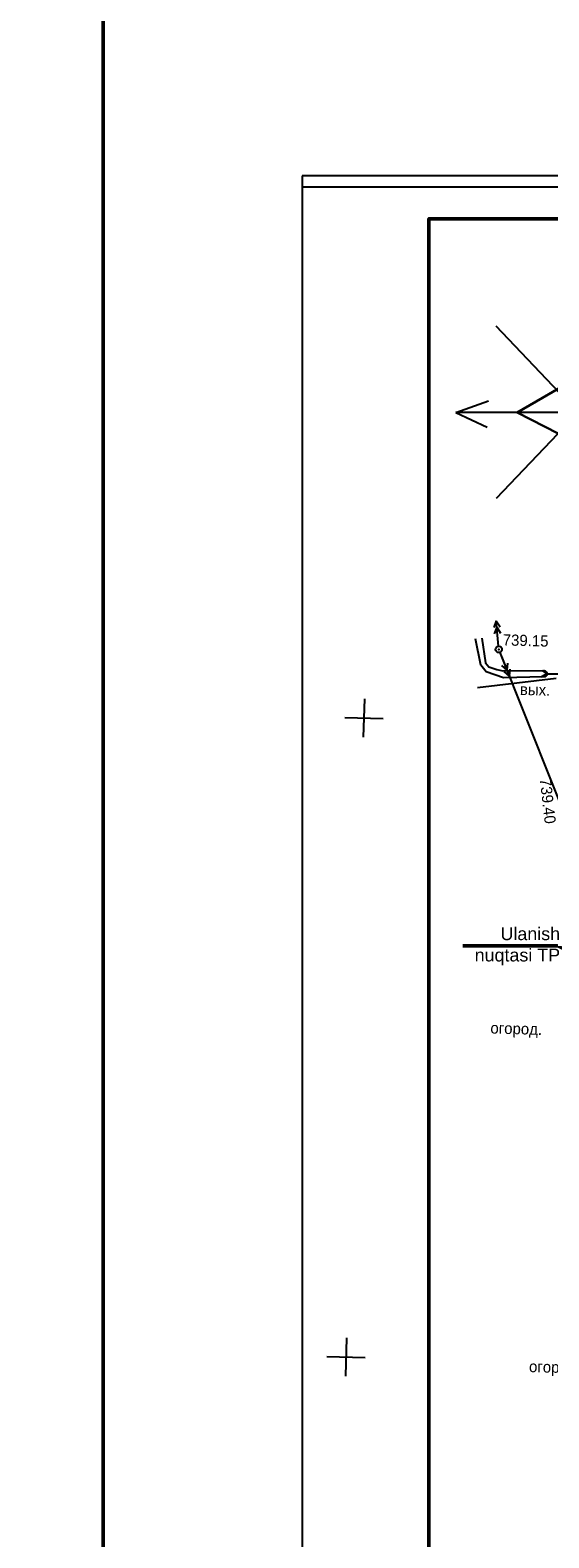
# Model space of a CAD drawing. Header units: millimetres. Extents: x -257011 to 237647566, y 2784933 to 6706507.
# Tile 248 of 256: x 10170227 to 10210762, y 4953214 to 5071111. Entities that reach past the tile are written whole.
import ezdxf

# ---------------------------------------------------------------- set-up
doc = ezdxf.new("R2010")
doc.units = ezdxf.units.MM
doc.header["$LTSCALE"] = 1000
doc.header["$PDMODE"] = 32
doc.header["$PDSIZE"] = 0.3
doc.linetypes.add('Д_ТРОТ_ТРУБА', pattern=[3, 1.5, -1.5])
doc.linetypes.add('РА_КОНТУРЫ', pattern=[1.5, 0, -1.5])
for name, color, linetype in [('(001) Сетка', 92, 'Continuous'), ('(002) Рамка', 7, 'Continuous'), ('(004) Точки рельефа', 7, 'Continuous'), ('(013) Газопровод', 30, 'ИК_Газопровод -------г--------'), ('(022) Возд. Линии', 7, 'Continuous'), ('(027) Гидрография', 7, 'Continuous'), ('(028) Гидротехн.', 7, 'Continuous'), ('(037) Контуры', 7, 'Continuous'), ('Слой1', 1, 'Continuous')]:
    doc.layers.add(name, color=color, linetype=linetype)
doc.layers.add('Ф А С А Д', color=250, linetype='Continuous', lineweight=15)
doc.styles.add('BM-431', font='txt')
doc.styles.add('D-431', font='txt', dxfattribs={"width": 2})
doc.styles.add('Roman', font='romans')
doc.styles.get("Standard").update_dxf_attribs({"font": 'ARIALN.TTF'})
doc.styles.add('WMF-Times New Roman0', font='times.ttf')
doc.linetypes.add('ИК_Воздушка ------- --------', pattern='A,9,-0.6,["Z",Standard,S=1.2,R=70,X=0.6,Y=-0.65],-1', length=10.6)
doc.linetypes.add('ИК_Газопровод -------г--------', pattern='A,9,-0.6,["Г",Standard,S=1.2,R=0,X=0,Y=-0.6],-1.2', length=10.8)

# ---------------------------------------------------------------- blocks, each defined once
blk = doc.blocks.new('dhyjfyuk')
at = {"style": 'WMF-Times New Roman0'}
for s, insert, char_height, width, attachment_point in [('\\pi3453.25486;Samarqand viloyati Toyloq tumani "Хоnсhоrbоg\'" МFY dagi 11-son \\P\\pi1816.32378;maktabni rekonstruksiya qilish. (360 o\'quvchi o\'rinli qo\'shimcha bino \\P\\pi27327.21058;qurish).', (4414694, -1193420), 1400, 60812.6, 4), ('\\pi12888.864;{\\fTimes New Roman|b1|i0|c204|p18;\\C0;MCHJ\\P\\pi2815.884;"PARVIZ  PROEKT  SERVIS"\\P\\pi9383.364;Samarqand sh.\\C256; }', (4448452, -1205594), 1200, 29788.7, 1)]:
    blk.add_mtext(s, dxfattribs=dict(at, insert=insert, char_height=char_height, width=width, attachment_point=attachment_point))
blk = doc.blocks.new('strela1')
at = {"layer": '(022) Возд. Линии'}
for p, q in [((-2, 0), (-1.5, 0.25)), ((0, 0), (-2, 0)), ((-2, 0), (-1.5, -0.25)), ((-1.5, 0), (-1, 0.25)), ((-1.5, 0), (-1, -0.25))]:
    blk.add_line(p, q, dxfattribs=at)
blk = doc.blocks.new('strela2')
at = {"layer": '(022) Возд. Линии'}
for p, q in [((0, 0), (2, 0)), ((1.5, 0), (1, 0.25)), ((1.5, 0), (1, -0.25)), ((2, 0), (1.5, 0.25)), ((2, 0), (1.5, -0.25))]:
    blk.add_line(p, q, dxfattribs=at)
blk = doc.blocks.new('*U1753')
at = {"layer": '(022) Возд. Линии'}
for name, p, rotation in [('strela2', (-0.03, 0.25), 96.47992713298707), ('strela1', (0.1, -0.23), 113.3250230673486)]:
    blk.add_blockref(name, p, dxfattribs=dict(at, rotation=rotation))
blk = doc.blocks.new('STOLB')
at = {"layer": '(022) Возд. Линии'}
blk.add_circle((0, 0), 0.25, dxfattribs=at)
blk = doc.blocks.new('Setka')
at = {"layer": '(001) Сетка'}
for p, q in [((0, 1.5), (0, -1.5)), ((-1.5, 0), (1.5, 0))]:
    blk.add_line(p, q, dxfattribs=at)
blk = doc.blocks.new('kjvklglhl')
at = {"layer": '(004) Точки рельефа'}
blk.add_point((250.21, 530.46), dxfattribs=at)
at = {"layer": '(013) Газопровод', "linetype": 'ИК_Воздушка ------- --------', "ltscale": 0.5, "flags": 128}
blk.add_lwpolyline([(248.63, 527.44), (254.75, 528.33)], dxfattribs=at)
at = {"layer": '(022) Возд. Линии', "color": 1}
blk.add_lwpolyline([(250.31, 530.23), (261.32, 504.71), (269.52, 457.39), (280.83, 410.67), (321.95, 409.43), (327.39, 409.27)], dxfattribs=at)
at = {"layer": '(027) Гидрография', "color": 3}
blk.add_lwpolyline([(248.86, 531.29), (249.19, 529.37), (249.48, 529.08), (250.09, 528.89), (250.57, 528.79), (253.74, 528.9, -1.1678), (253.74, 528.41), (250.64, 528.26), (249.28, 528.68), (248.84, 529.19), (248.38, 531.24)], format="xyb", dxfattribs=at)
at = {"layer": '(028) Гидротехн.', "linetype": 'Д_ТРОТ_ТРУБА', "flags": 128}
blk.add_lwpolyline([(253.63, 528.9), (254.02, 528.66), (253.61, 528.41), (254.02, 528.65), (261.44, 528.89), (261.94, 529.46), (261.44, 528.89), (262.15, 528.66)], dxfattribs=at)
at = {"layer": '(037) Контуры', "linetype": 'РА_КОНТУРЫ', "flags": 128}
blk.add_lwpolyline([(258.07, 462.45), (261.26, 462.45), (261.56, 462.8), (261.56, 463.36), (254.81, 507.1), (253.69, 509.06), (251.96, 510.3), (250.15, 510.72), (247.7, 510.72)], dxfattribs=at)
at = {"layer": '(001) Сетка'}
for p in [(239.82, 524.81), (239.82, 474.81)]:
    blk.add_blockref('Setka', p, dxfattribs=at)
at = {"layer": '(022) Возд. Линии'}
for name in ['*U1753', 'STOLB']:
    blk.add_blockref(name, (250.21, 530.46), dxfattribs=at)
at = {"layer": '(004) Точки рельефа', "style": 'D-431'}
blk.add_text('739.15', height=0.875, dxfattribs=at).set_placement((250.5, 530.78))
blk.add_text('739.40', height=0.875, rotation=278.1155, dxfattribs=at).set_placement((253.69, 520.43))
at = {"layer": '(013) Газопровод', "color": 0, "linetype": 'Continuous', "style": 'BM-431'}
blk.add_text('вых.', height=0.875, dxfattribs=at).set_placement((251.95, 526.95))
at = {"layer": '(037) Контуры', "color": 0, "linetype": 'ByBlock', "style": 'BM-431'}
for p in [(250.39, 500.42), (254.15, 474.04)]:
    blk.add_text('огород.', height=0.875, dxfattribs=at).set_placement(p)
blk = doc.blocks.new('вкпвера')
at = {"lineweight": 30}
blk.add_lwpolyline([(10210745.6, 5709767), (10210596.3, 5709681.1), (10210696.7, 5709629.8), (10210745.6, 5709629.8), (10211004.1, 5709452.6), (10211073.7, 5709695.1), (10210745.6, 5709767)], dxfattribs=at)
at = {"layer": 'Слой1'}
for p, q in [((10210745.6, 5709979.8), (10210709.9, 5709903.7)), ((10210745.6, 5709681.1), (10210745.6, 5709979.8)), ((10210745.6, 5709979.8), (10210773.5, 5709900.5)), ((10210745.6, 5709681.1), (10210545.3, 5709891.7)), ((10210745.6, 5709681.1), (10210946, 5709891.7)), ((10210446.9, 5709681.1), (10210526.3, 5709709.1)), ((10211113.3, 5709681.1), (10211034, 5709709.1)), ((10210745.6, 5709681.1), (10210446.9, 5709681.1)), ((10210446.9, 5709681.1), (10210523.1, 5709645.4)), ((10210745.6, 5709681.1), (10210545.3, 5709470.6)), ((10210745.6, 5709681.1), (10211113.3, 5709681.1)), ((10210745.6, 5709681.1), (10210745.6, 5709382.4)), ((10210745.6, 5709681.1), (10211070.2, 5709394.2)), ((10211113.3, 5709681.1), (10211037.2, 5709645.4)), ((10210745.6, 5709382.4), (10210709.9, 5709458.6)), ((10210745.6, 5709382.4), (10210773.5, 5709461.8))]:
    blk.add_line(p, q, dxfattribs=at)
at = {"lineweight": 9, "insert": (10210773.7, 5710084.3), "char_height": 100, "width": 99.5, "attachment_point": 1}
blk.add_mtext('{\\fArial|b0|i0|c204|p34;С}', dxfattribs=at)

msp = doc.modelspace()

# ---------------------------------------------------------------- linework, layer by layer
at = {"color": 1, "lineweight": 50, "ltscale": 1000}
msp.add_lwpolyline([(10175930.92, 6551317.495), (10501831.747, 6551317.495), (10501831.747, 4597003.103), (10175930.92, 4597003.103)], close=True, dxfattribs=at)
at = {"color": 5}
msp.add_lwpolyline([(10191472.083, 4850610.986), (10485941.78, 4850610.986), (10485941.78, 5058843.129), (10191472.083, 5058843.129)], close=True, dxfattribs=at)
at = {"lineweight": 50, "ltscale": 1000}
msp.add_lwpolyline([(10217228.894, 4996635.957), (10211428.51, 4999507.503), (10204035.655, 4999507.503)], dxfattribs=at)
at = {"layer": 'Defpoints', "color": 4}
msp.add_lwpolyline([(10191472.083, 5059727.057), (10191472.083, 4849727.057), (10339972.083, 4849727.057), (10339972.083, 5059727.057)], close=True, dxfattribs=at)
at = {"layer": 'Ф А С А Д', "color": 5, "lineweight": 50}
msp.add_lwpolyline([(10201387.899, 4853089.94), (10483462.826, 4853089.94), (10483462.826, 5056364.175), (10201387.899, 5056364.175)], close=True, dxfattribs=at)

# ---------------------------------------------------------------- block references
at = {"layer": '(002) Рамка', "lineweight": 50, "xscale": 0.1999999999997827, "yscale": 0.1999999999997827, "zscale": 0.1999999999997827}
for p in [(8829980.357, 5306123.681, 0), (8883816.224, 5306123.681, 0)]:
    msp.add_blockref('dhyjfyuk', p, dxfattribs=at)
at = {"layer": '(002) Рамка', "lineweight": 50}
msp.add_blockref('dhyjfyuk', (5014770.138, 6183516.362), dxfattribs=at)
at = {"lineweight": 50, "xscale": 32.04162763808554, "yscale": 32.04162763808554, "zscale": 32.04162763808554}
msp.add_blockref('вкпвера', (-316955845.521, -177906252.866), dxfattribs=at)
at = {"lineweight": 5, "xscale": 999.9999999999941, "yscale": 999.9999999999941, "zscale": 999.9999999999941, "rotation": 358.3893224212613}
msp.add_blockref('kjvklglhl', (9941829.75, 4499471.197), dxfattribs=at)

# ---------------------------------------------------------------- texts
at = {"color": 7, "lineweight": 30, "char_height": 939.4258, "attachment_point": 1}
for s, insert, width in [('\\pi2351.83787;{\\fTimes New Roman|b0|i0|c204|p18;\\C256;Qurilish         \\P\\pi2708.16847;  hajmi\\P\\pi3422.97631;   m³}', (9274450.095, 5036394.889), 8914.89017), ('\\pi548.6967;{\\fTimes New Roman|b0|i0|c204|p18;\\C256;Umumiy\\P\\pi602.54266;maydoni \\P\\pi2155.2706;m2}', (9269031.558, 5034418.7), 6013.9701)]:
    msp.add_mtext(s, dxfattribs=dict(at, insert=insert, width=width))
at = {"color": 250, "insert": (10211642.643, 4999468.862), "char_height": 1000, "width": 7127.04383, "attachment_point": 6, "style": 'Roman'}
msp.add_mtext('\\pt43000;{\\fArial|b0|i0|c0|p34;Ulanish \\Pnuqtasi TP}', dxfattribs=at)
at = {"insert": (9196732.232, 4979046.798), "char_height": 1484.641859, "width": 79822.57247, "attachment_point": 4, "style": 'Roman'}
msp.add_mtext('\\pi18148.64809,t23754.26974,93492.78231;{\\fArial|b0|i0|c0|p34;2.^I \\fArial|b0|i0|c204|p34;Qurilish belgilangan "A" nuqtasidan amalga oshiriladi.}', dxfattribs=at)

doc.saveas('drawing.dxf')
